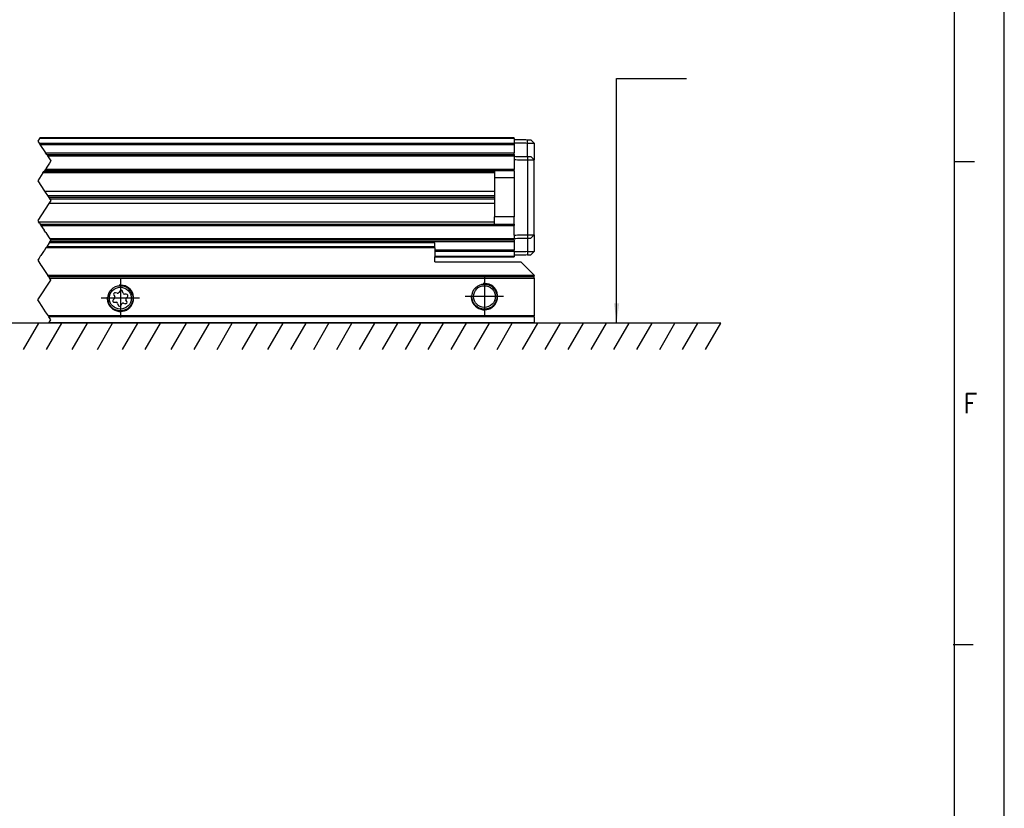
# Model space of a CAD drawing. Header units: millimetres. Extents: x -418 to 2750, y -1084 to 1393.
# Tile 27 of 74: x 323 to 422, y 81 to 160. Entities that reach past the tile are written whole.
import ezdxf

# ---------------------------------------------------------------- set-up
doc = ezdxf.new("R2010")
doc.units = ezdxf.units.MM
doc.linetypes.add('DOT_CENTER', pattern=[14, 12, -1, 0, -1])
doc.layers.add('1', color=7, linetype='Continuous')
doc.styles.add('CONVERTER_12', font='txt.shx', dxfattribs={"width": 0.9})
doc.dimstyles.get("Standard").update_dxf_attribs({"dimtxt": 0.18, "dimasz": 0.18, "dimexe": 0.18, "dimexo": 0.0625, "dimgap": 0.09, "dimtad": 0, "dimtih": 1, "dimtoh": 1, "dimdec": 4, "dimzin": 0, "dimdsep": 46, "dimtxsty": 'Standard', "dimcen": 0.09, "dimadec": 0, "dimazin": 0, "dimtfac": 1, "dimtdec": 4, "dimtofl": 0, "dimtmove": 0, "dimatfit": 3, "dimfxl": 1, "dimtolj": 1, "dimtzin": 0, "dimarcsym": 0})

# ---------------------------------------------------------------- blocks, each defined once
blk = doc.blocks.new('SOPORTE_SV2__7', base_point=(-493.08, 194.18))
at = {"color": 2, "linetype": 'DOT_CENTER'}
for p, q in [((488.17, 205.53), (487.94, 205.18)), ((488.29, 205.72), (488.17, 205.53)), ((488.68, 206.3), (488.29, 205.72)), ((488.69, 206.32), (488.68, 206.3)), ((487.13, 203.98), (486.93, 203.68)), ((487.27, 204.18), (487.13, 203.98)), ((487.33, 204.28), (487.27, 204.18)), ((487.4, 204.38), (487.33, 204.28)), ((487.81, 205), (487.4, 204.38)), ((487.94, 205.18), (487.81, 205)), ((486.93, 203.68), (487.43, 202.93)), ((487.43, 202.93), (487.48, 202.86)), ((487.48, 202.86), (488.47, 201.38)), ((488.6, 201.18), (488.47, 201.38)), ((488.6, 201.18), (488.73, 200.98)), ((488.83, 200.83), (488.73, 200.98)), ((488.92, 200.7), (488.83, 200.83)), ((486.93, 197.68), (488.93, 200.68)), ((488.93, 200.68), (488.92, 200.7)), ((487.13, 197.38), (486.93, 197.68)), ((487.6, 196.68), (487.13, 197.38)), ((488.13, 195.88), (487.6, 196.68)), ((488.27, 195.68), (488.13, 195.88)), ((488.54, 195.26), (488.27, 195.68)), ((488.54, 195.26), (488.64, 195.12)), ((488.93, 194.68), (488.64, 195.12)), ((488.6, 194.18), (488.64, 194.24)), ((488.64, 194.24), (488.73, 194.38)), ((488.73, 194.38), (488.93, 194.68))]:
    blk.add_line(p, q, dxfattribs=at)
at = {"color": 3, "linetype": 'Continuous'}
for p, q in [((546.92, 205.53), (488.17, 205.53)), ((546.92, 205.72), (488.29, 205.72)), ((546.92, 206.3), (488.68, 206.3)), ((561.92, 201.38), (488.47, 201.38)), ((488.73, 200.98), (561.92, 200.98)), ((561.92, 195.26), (488.54, 195.26)), ((561.92, 195.12), (488.64, 195.12)), ((488.64, 194.24), (561.92, 194.24))]:
    blk.add_line(p, q, dxfattribs=at)
at = {"color": 7, "linetype": 'Continuous'}
for p, q in [((546.92, 206.32), (488.69, 206.32)), ((546.92, 205.72), (546.92, 206.3)), ((546.92, 205.53), (546.92, 205.72)), ((546.92, 205.53), (546.92, 204.18)), ((546.92, 203.43), (546.92, 204.18)), ((546.92, 203.43), (559.92, 203.43)), ((560.49, 202.86), (559.92, 203.43)), ((560.49, 202.86), (561.92, 201.43)), ((561.92, 201.18), (488.6, 201.18)), ((561.92, 201.43), (561.92, 201.38)), ((561.92, 201.18), (561.92, 201.38)), ((561.92, 200.98), (561.92, 201.18)), ((561.92, 200.98), (561.92, 195.26)), ((498.53, 197.9), (498.35, 197.71)), ((498.44, 198.41), (498.57, 198.18)), ((498.96, 198.68), (498.69, 198.75)), ((499.34, 199.02), (499.21, 198.79)), ((499.84, 198.71), (499.76, 198.96)), ((500.32, 198.54), (500.06, 198.54)), ((500.31, 197.96), (500.49, 198.15)), ((498.52, 197.32), (498.78, 197.32)), ((499, 197.15), (499.07, 196.9)), ((499.5, 196.84), (499.63, 197.07)), ((499.89, 197.18), (500.14, 197.11)), ((500.4, 197.45), (500.27, 197.68)), ((561.92, 195.12), (561.92, 195.26)), ((561.92, 195.12), (561.92, 194.24)), ((561.92, 194.18), (488.6, 194.18)), ((561.92, 194.18), (561.92, 194.24))]:
    blk.add_line(p, q, dxfattribs=at)
for centre, radius in [((499.42, 197.93), 1.9), ((499.42, 197.93), 1.65), ((554.42, 198.18), 1.9), ((554.42, 198.18), 1.65)]:
    blk.add_circle(centre, radius, dxfattribs=at)
for centre, start, end in [((498.64, 198.52), 76.5421, 209.4344), ((498.36, 198.06), 316.1284, 29.4344), ((499.01, 198.91), 256.5421, 329.8481), ((499.54, 198.9), 16.1284, 149.8481), ((500.06, 198.78), 196.1284, 269.4344), ((500.47, 197.8), 136.1284, 209.4344), ((500.32, 198.31), 316.1284, 89.4344), ((498.52, 197.55), 136.1284, 269.4344), ((498.78, 197.08), 16.1294, 89.4344), ((499.3, 196.96), 196.1294, 329.4344), ((499.83, 196.95), 76.1284, 149.4344), ((500.2, 197.34), 256.1284, 29.4344)]:
    blk.add_arc(centre, 0.233, start, end, dxfattribs=at)
blk.add_open_spline([(546.92, 206.3), (546.92, 206.31), (546.92, 206.31), (546.92, 206.32), (546.92, 206.32)], degree=3, dxfattribs=at)
at = {"layer": '1', "color": 2, "linetype": 'DOT_CENTER'}
for p, q in [((499.42, 200.83), (499.42, 195.03)), ((554.42, 201.08), (554.42, 195.28)), ((502.32, 197.93), (496.52, 197.93)), ((557.32, 198.18), (551.52, 198.18))]:
    blk.add_line(p, q, dxfattribs=at)
at = {"layer": '1', "color": 30, "linetype": 'Continuous'}
for centre in [(499.42, 197.93), (554.42, 198.18)]:
    blk.add_arc(centre, 2, 175, 95, dxfattribs=at)
blk = doc.blocks.new('REGLA_SV2-2040__8', base_point=(-490.08, 204.18))
at = {"color": 2, "linetype": 'DOT_CENTER'}
for p, q in [((487.2, 222.08), (486.93, 221.68)), ((486.93, 221.68), (487.15, 221.36)), ((487.27, 222.18), (487.2, 222.08)), ((487.15, 221.36), (487.27, 221.18)), ((487.27, 221.18), (488.1, 219.92)), ((488.29, 219.64), (488.1, 219.92)), ((488.29, 219.64), (488.43, 219.44)), ((488.43, 219.44), (488.63, 219.13)), ((488.63, 219.13), (488.93, 218.68)), ((488.93, 218.68), (488.71, 218.35)), ((487.95, 217.21), (487.86, 217.07)), ((488, 217.29), (487.95, 217.21)), ((488.09, 217.41), (488, 217.29)), ((488.19, 217.57), (488.09, 217.41)), ((488.29, 217.72), (488.19, 217.57)), ((488.71, 218.35), (488.29, 217.72)), ((487.73, 216.87), (486.93, 215.68)), ((487.73, 216.87), (487.86, 217.07)), ((486.93, 215.68), (487.97, 214.13)), ((487.97, 214.13), (488.06, 213.98)), ((488.06, 213.98), (488.41, 213.47)), ((488.41, 213.47), (488.6, 213.18)), ((488.6, 213.18), (488.79, 212.89)), ((488.79, 212.89), (488.93, 212.68)), ((488.63, 212.23), (486.93, 209.68)), ((488.73, 212.38), (488.63, 212.23)), ((488.93, 212.68), (488.73, 212.38)), ((486.93, 209.68), (487.06, 209.49)), ((487.19, 209.29), (487.06, 209.49)), ((487.19, 209.29), (487.29, 209.15)), ((487.29, 209.15), (487.42, 208.95)), ((487.42, 208.95), (487.92, 208.2)), ((488.12, 207.9), (487.92, 208.2)), ((488.12, 207.9), (488.15, 207.86)), ((488.15, 207.86), (488.57, 207.23)), ((488.57, 207.23), (488.77, 206.92)), ((488.77, 206.92), (488.9, 206.72)), ((488.17, 205.53), (487.94, 205.18)), ((488.29, 205.72), (488.17, 205.53)), ((488.68, 206.3), (488.29, 205.72)), ((488.69, 206.32), (488.68, 206.3)), ((488.77, 206.44), (488.69, 206.32)), ((488.77, 206.44), (488.93, 206.68)), ((488.93, 206.68), (488.9, 206.72)), ((487.33, 204.28), (487.27, 204.18)), ((487.4, 204.38), (487.33, 204.28)), ((487.81, 205), (487.4, 204.38)), ((487.94, 205.18), (487.81, 205))]:
    blk.add_line(p, q, dxfattribs=at)
at = {"color": 3, "linetype": 'Continuous'}
for p, q in [((558.92, 222.08), (487.2, 222.08)), ((560.94, 221.39), (560.93, 221.89)), ((487.15, 221.36), (558.92, 221.36)), ((487.27, 221.18), (558.92, 221.18)), ((560.94, 219.34), (560.94, 221.39)), ((488.1, 219.92), (558.92, 219.92)), ((488.43, 219.44), (558.92, 219.44)), ((560.94, 219.34), (560.94, 218.84)), ((560.94, 218.84), (560.94, 207.52)), ((558.92, 217.41), (488.09, 217.41)), ((555.92, 216.87), (487.73, 216.87)), ((487.86, 217.07), (555.92, 217.07)), ((558.92, 216.13), (558.92, 210.23)), ((487.06, 209.49), (555.92, 209.49)), ((487.42, 208.95), (558.92, 208.95)), ((558.92, 206.92), (488.77, 206.92)), ((560.94, 207.52), (560.94, 207.02)), ((560.94, 207.02), (560.94, 204.97)), ((558.92, 206.44), (488.77, 206.44)), ((558.92, 205.18), (546.92, 205.18)), ((558.92, 205), (546.92, 205)), ((546.92, 204.28), (558.92, 204.28)), ((560.94, 204.97), (560.93, 204.47))]:
    blk.add_line(p, q, dxfattribs=at)
at = {"color": 7, "linetype": 'Continuous'}
for p, q in [((558.92, 222.18), (487.27, 222.18)), ((558.92, 222.08), (558.92, 222.18)), ((558.92, 222.08), (558.92, 221.93)), ((558.92, 221.93), (558.92, 221.43)), ((561.92, 221.38), (561.42, 221.89)), ((558.92, 221.43), (558.92, 221.36)), ((558.92, 221.36), (558.92, 221.18)), ((558.92, 221.18), (558.92, 219.92)), ((561.92, 221.38), (561.92, 218.83)), ((488.29, 219.64), (558.92, 219.64)), ((558.92, 219.64), (558.92, 219.92)), ((558.92, 219.64), (558.92, 219.44)), ((558.92, 219.44), (558.92, 219.38)), ((558.92, 219.38), (558.92, 218.88)), ((558.92, 218.88), (558.92, 217.41)), ((561.92, 218.83), (561.42, 219.34)), ((561.92, 207.53), (561.92, 218.83)), ((558.92, 217.21), (487.95, 217.21)), ((555.92, 217.21), (555.92, 216.11)), ((558.92, 217.21), (558.92, 217.41)), ((558.92, 217.21), (558.92, 216.13)), ((558.92, 216.13), (555.92, 216.11)), ((555.92, 216.11), (555.92, 210.25)), ((487.97, 214.13), (555.92, 214.13)), ((488.41, 213.47), (555.92, 213.47)), ((555.92, 213.18), (488.6, 213.18)), ((555.92, 212.89), (488.79, 212.89)), ((555.92, 212.23), (488.63, 212.23)), ((558.92, 210.23), (555.92, 210.25)), ((555.92, 209.15), (555.92, 210.25)), ((558.92, 209.15), (558.92, 210.23)), ((487.29, 209.15), (558.92, 209.15)), ((558.92, 209.15), (558.92, 208.95)), ((558.92, 207.48), (558.92, 208.95)), ((558.92, 207.48), (558.92, 206.98)), ((558.92, 206.98), (558.92, 206.92)), ((558.92, 206.72), (558.92, 206.92)), ((561.42, 207.02), (561.92, 207.53)), ((561.92, 207.53), (561.92, 204.98)), ((558.92, 206.72), (488.9, 206.72)), ((558.92, 206.72), (558.92, 206.44)), ((558.92, 206.44), (558.92, 205.18)), ((546.92, 204.18), (558.92, 204.18)), ((558.92, 205), (558.92, 205.18)), ((558.92, 205), (558.92, 204.93)), ((558.92, 204.93), (558.92, 204.43)), ((558.92, 204.43), (558.92, 204.28)), ((558.92, 204.28), (558.92, 204.18)), ((561.42, 204.47), (561.92, 204.98))]:
    blk.add_line(p, q, dxfattribs=at)
for points, knots in [([(558.92, 221.93), (559.09, 221.93), (559.42, 221.92), (559.92, 221.91), (560.43, 221.9), (560.76, 221.9), (560.93, 221.89)], [0, 0, 0, 0, 0.500077, 1.000155, 1.508556, 2.014552, 2.014552, 2.014552, 2.014552]), ([(560.93, 221.89), (560.99, 221.89), (561.11, 221.89), (561.25, 221.89), (561.35, 221.89), (561.4, 221.89), (561.42, 221.89)], [0, 0, 0, 0, 0.1813175, 0.3443087, 0.4151086, 0.4859085, 0.4859085, 0.4859085, 0.4859085]), ([(558.92, 221.43), (559.09, 221.43), (559.42, 221.42), (559.92, 221.41), (560.43, 221.4), (560.77, 221.4), (560.94, 221.39)], [0, 0, 0, 0, 0.500077, 1.000155, 1.508957, 2.017759, 2.017759, 2.017759, 2.017759]), ([(560.94, 221.39), (560.98, 221.39), (561.07, 221.39), (561.24, 221.39), (561.42, 221.39), (561.6, 221.38), (561.73, 221.38), (561.81, 221.38), (561.87, 221.38), (561.9, 221.38), (561.92, 221.38), (561.92, 221.38)], [0, 0, 0, 0, 0.1345824, 0.2669708, 0.4950926, 0.6916023, 0.799075, 0.8835795, 0.9432858, 0.972824, 0.9826853, 0.9826853, 0.9826853, 0.9826853]), ([(558.92, 219.38), (559.09, 219.38), (559.42, 219.37), (559.92, 219.36), (560.43, 219.35), (560.77, 219.35), (560.94, 219.34)], [0, 0, 0, 0, 0.500077, 1.000155, 1.508957, 2.01776, 2.01776, 2.01776, 2.01776]), ([(558.92, 218.88), (559.09, 218.88), (559.42, 218.87), (559.92, 218.86), (560.43, 218.85), (560.77, 218.85), (560.94, 218.84)], [0, 0, 0, 0, 0.500077, 1.000155, 1.508957, 2.017759, 2.017759, 2.017759, 2.017759]), ([(560.94, 219.34), (560.99, 219.34), (561.11, 219.34), (561.25, 219.34), (561.35, 219.34), (561.4, 219.34), (561.42, 219.34)], [0, 0, 0, 0, 0.1737533, 0.3411015, 0.4119006, 0.4826997, 0.4826997, 0.4826997, 0.4826997]), ([(560.94, 218.84), (560.98, 218.84), (561.07, 218.84), (561.24, 218.84), (561.42, 218.84), (561.6, 218.83), (561.73, 218.83), (561.81, 218.83), (561.87, 218.83), (561.9, 218.83), (561.92, 218.83), (561.92, 218.83)], [0, 0, 0, 0, 0.1345824, 0.2669708, 0.4950926, 0.6916023, 0.799075, 0.8835795, 0.9432858, 0.9728294, 0.9826962, 0.9826962, 0.9826962, 0.9826962]), ([(558.92, 207.48), (559.09, 207.48), (559.42, 207.49), (559.92, 207.5), (560.43, 207.51), (560.77, 207.51), (560.94, 207.52)], [0, 0, 0, 0, 0.500077, 1.000155, 1.508957, 2.017759, 2.017759, 2.017759, 2.017759]), ([(558.92, 206.98), (559.09, 206.98), (559.42, 206.99), (559.92, 207), (560.43, 207.01), (560.77, 207.01), (560.94, 207.02)], [0, 0, 0, 0, 0.500077, 1.000155, 1.508957, 2.01776, 2.01776, 2.01776, 2.01776]), ([(560.94, 207.52), (560.98, 207.52), (561.07, 207.52), (561.24, 207.52), (561.42, 207.52), (561.6, 207.53), (561.73, 207.53), (561.81, 207.53), (561.87, 207.53), (561.9, 207.53), (561.92, 207.53), (561.92, 207.53)], [0, 0, 0, 0, 0.1345824, 0.2669708, 0.4950926, 0.6916023, 0.799075, 0.8835795, 0.9432858, 0.9728294, 0.9826962, 0.9826962, 0.9826962, 0.9826962]), ([(560.94, 207.02), (561, 207.02), (561.11, 207.02), (561.25, 207.02), (561.35, 207.02), (561.4, 207.02), (561.42, 207.02)], [0, 0, 0, 0, 0.1784951, 0.3411015, 0.4119006, 0.4826997, 0.4826997, 0.4826997, 0.4826997]), ([(560.94, 204.97), (560.77, 204.96), (560.43, 204.96), (559.92, 204.95), (559.42, 204.94), (559.09, 204.93), (558.92, 204.93)], [0, 0, 0, 0, 0.508802, 1.017604, 1.517682, 2.017759, 2.017759, 2.017759, 2.017759]), ([(560.93, 204.47), (560.76, 204.46), (560.43, 204.46), (559.92, 204.45), (559.42, 204.44), (559.09, 204.43), (558.92, 204.43)], [0, 0, 0, 0, 0.505996, 1.014397, 1.514475, 2.014552, 2.014552, 2.014552, 2.014552]), ([(560.93, 204.47), (560.99, 204.47), (561.11, 204.47), (561.25, 204.47), (561.35, 204.47), (561.4, 204.47), (561.42, 204.47)], [0, 0, 0, 0, 0.1775482, 0.3443087, 0.4151086, 0.4859085, 0.4859085, 0.4859085, 0.4859085]), ([(560.94, 204.97), (560.98, 204.97), (561.07, 204.97), (561.24, 204.97), (561.42, 204.97), (561.6, 204.98), (561.73, 204.98), (561.81, 204.98), (561.87, 204.98), (561.9, 204.98), (561.92, 204.98), (561.92, 204.98)], [0, 0, 0, 0, 0.1345824, 0.2669708, 0.4950926, 0.6916023, 0.799075, 0.8835795, 0.9432858, 0.9728294, 0.9826962, 0.9826962, 0.9826962, 0.9826962])]:
    blk.add_open_spline(points, degree=3, knots=knots, dxfattribs=at)
blk = doc.blocks.new('REGLA_SV2-2040mm__10', base_point=(-493.08, 194.18))
for name, p in [('REGLA_SV2-2040__8', (-490.08, 204.18)), ('SOPORTE_SV2__7', (-493.08, 194.18))]:
    blk.add_blockref(name, p)
blk = doc.blocks.new('_A1', base_point=(416.975, -145.5))
at = {"layer": '1', "color": 2, "linetype": 'Continuous'}
for p, q in [((421.975, -150.5), (421.975, 443.5)), ((418.975, 145.7), (416.975, 145.7)), ((418.823, 97.033), (416.823, 97.033))]:
    blk.add_line(p, q, dxfattribs=at)
at = {"layer": '1', "color": 7, "linetype": 'Continuous'}
blk.add_line((416.975, -145.5), (416.975, 438.5), dxfattribs=at)
at = {"layer": '1', "color": 2, "insert": (417.873, 121.367), "char_height": 2, "attachment_point": 4, "line_spacing_factor": 1.20048, "style": 'CONVERTER_12'}
blk.add_mtext('F', dxfattribs=at)
blk = doc.blocks.new('Bottom1', base_point=(-405.581, 208.18))
at = {"layer": '1', "color": 2, "linetype": 'Continuous'}
for p, q in [((590.133, 194.18), (405.845, 194.18)), ((484.786, 190.18), (487.096, 194.18)), ((488.246, 190.18), (490.556, 194.18)), ((492.16, 190.18), (494.47, 194.18)), ((495.945, 190.18), (498.254, 194.18)), ((499.73, 190.18), (502.039, 194.18)), ((503.19, 190.18), (505.499, 194.18)), ((507.104, 190.18), (509.413, 194.18)), ((510.564, 190.18), (512.873, 194.18)), ((514.024, 190.18), (516.333, 194.18)), ((517.808, 190.18), (520.118, 194.18)), ((521.722, 190.18), (524.032, 194.18)), ((525.182, 190.18), (527.492, 194.18)), ((528.642, 190.18), (530.986, 194.239)), ((532.102, 190.18), (534.412, 194.18)), ((535.562, 190.18), (537.872, 194.18)), ((539.022, 190.18), (541.332, 194.18)), ((542.482, 190.18), (544.792, 194.18)), ((545.942, 190.18), (548.252, 194.18)), ((549.402, 190.18), (551.746, 194.239)), ((552.862, 190.18), (555.172, 194.18)), ((556.322, 190.18), (558.632, 194.18)), ((560.164, 190.18), (562.473, 194.18)), ((563.614, 190.18), (565.923, 194.18)), ((567.074, 190.18), (569.383, 194.18)), ((570.534, 190.18), (572.843, 194.18)), ((573.984, 190.18), (576.293, 194.18)), ((577.444, 190.18), (579.753, 194.18)), ((580.904, 190.18), (583.213, 194.18)), ((584.364, 190.18), (586.673, 194.18)), ((587.824, 190.18), (590.133, 194.18))]:
    blk.add_line(p, q, dxfattribs=at)
at = {"layer": '1', "color": 2}
blk.add_solid([(573.995, 197.18), (574.785, 197.18), (574.39, 194.18)], dxfattribs=at)
blk.add_blockref('REGLA_SV2-2040mm__10', (-493.081, 194.18))
at = {"layer": '1', "color": 2, "linetype": 'Continuous', "has_arrowhead": 0}
blk.add_leader([(574.39, 194.18), (574.39, 231.124), (584.944, 231.124)], dimstyle='Standard', dxfattribs=at)

msp = doc.modelspace()

# ---------------------------------------------------------------- block references
msp.add_blockref('_A1', (416.975, -145.5))
at = {"xscale": 0.66666666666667, "yscale": 0.66666666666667, "zscale": 0.66666666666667}
msp.add_blockref('Bottom1', (-270.388, 138.787), dxfattribs=at)

doc.saveas('drawing.dxf')
